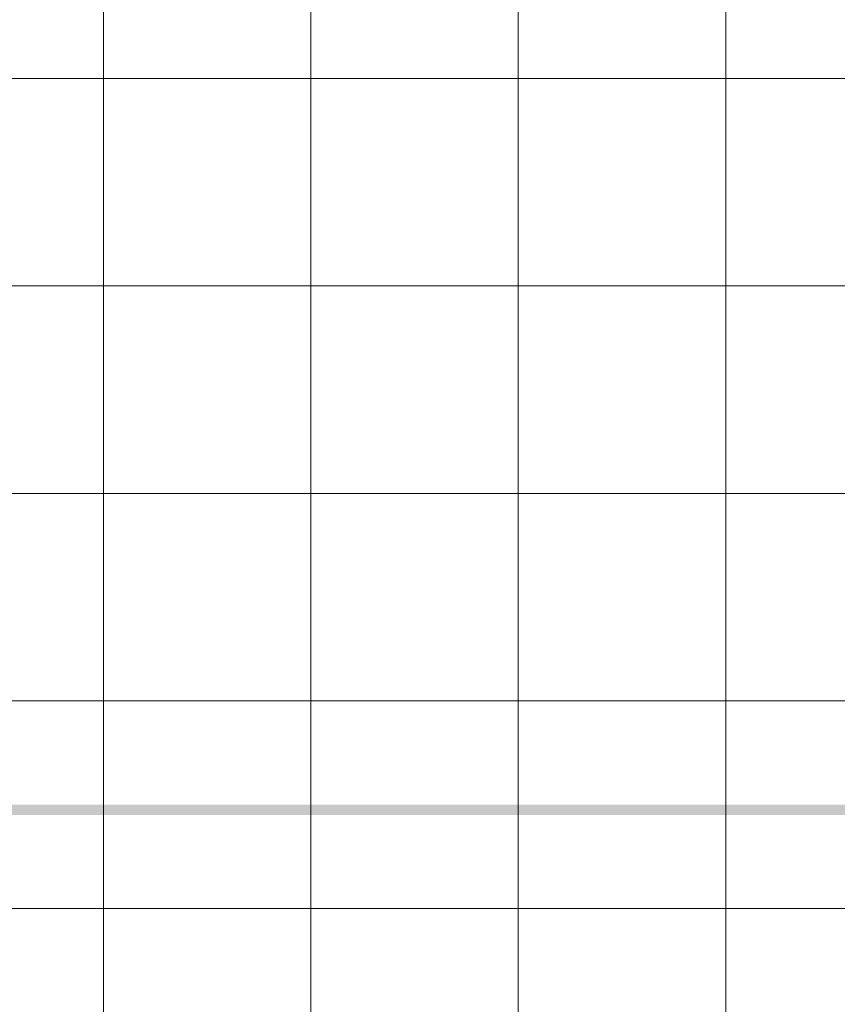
# Model space of a CAD drawing. Extents: x -620 to 300, y 62 to 1112.
# Tile 54 of 226: x -232 to -185, y 258 to 315. Entities that reach past the tile are written whole.
import ezdxf

# ---------------------------------------------------------------- set-up
doc = ezdxf.new("R2010")
doc.units = 0
doc.layers.get('0').update_dxf_attribs({"lineweight": 13})
doc.layers.add('00_E_ST_Handlaufleuchte_Leerrohre_Terrasse', color=6, linetype='Continuous', lineweight=25, true_color=0xff00ff)
doc.layers.add('60- 61 allgemeine Ausstattung- 4 Terrassen', color=9, linetype='Continuous', lineweight=9, true_color=0x808080)

# ---------------------------------------------------------------- blocks, each defined once
blk = doc.blocks.new('Referenz-A06CPVSGL0')
at = {"layer": '60- 61 allgemeine Ausstattung- 4 Terrassen', "color": 0}
for p, q in [((-227.639, 214.053), (-227.639, 372.513)), ((-215.639, 214.053), (-215.639, 372.513)), ((-203.639, 214.053), (-203.639, 372.513)), ((-191.639, 214.053), (-191.639, 372.513)), ((-275.639, 311.853), (-138.159, 311.853)), ((-275.639, 299.853), (-138.159, 299.853)), ((-275.639, 287.853), (-138.159, 287.853)), ((-275.639, 275.853), (-138.159, 275.853)), ((-275.639, 263.853), (-138.159, 263.853))]:
    blk.add_line(p, q, dxfattribs=at)
blk = doc.blocks.new('Polylinie-A06CPVZAL0')
at = {"color": 0, "linetype": 'ByBlock', "lineweight": -2, "ltscale": 0.25}
blk.add_solid([(-158.459, 269.861), (-158.459, 269.261), (-432.172, 269.861), (-432.772, 269.261)], dxfattribs=at)

msp = doc.modelspace()

# ---------------------------------------------------------------- block references
at = {"color": 8, "lineweight": 13, "ltscale": 0.13, "true_color": 0x808080}
msp.add_blockref('Referenz-A06CPVSGL0', (0, 0), dxfattribs=at)
at = {"layer": '00_E_ST_Handlaufleuchte_Leerrohre_Terrasse', "color": 6, "ltscale": 0.25, "true_color": 0xff00ff}
msp.add_blockref('Polylinie-A06CPVZAL0', (0, 0), dxfattribs=at)

doc.saveas('drawing.dxf')
